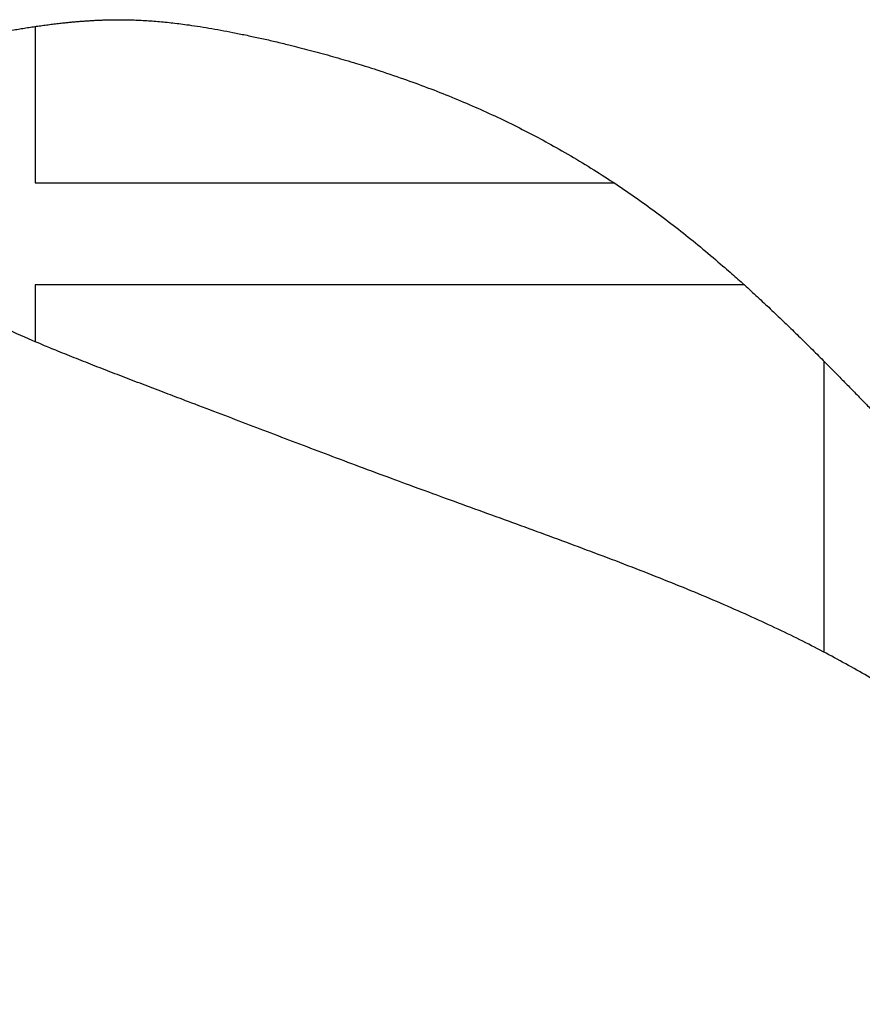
# Model space of a CAD drawing. Header units: inches. Extents: x 18 to 846, y -44 to 561.
# Tile 185 of 256: x 130.27 to 131.91, y 315.55 to 317.47. Entities that reach past the tile are written whole.
import ezdxf

# ---------------------------------------------------------------- set-up
doc = ezdxf.new("R2010")
doc.units = ezdxf.units.IN
doc.header["$LTSCALE"] = 24
doc.header["$MEASUREMENT"] = 0
doc.layers.add('Visible (ANSI)', color=7, linetype='Continuous', lineweight=30)

msp = doc.modelspace()

# ---------------------------------------------------------------- linework, layer by layer
at = {"layer": 'Visible (ANSI)'}
for p, q in [((130.30306, 317.45394), (130.30306, 317.14929)), ((130.30306, 317.14929), (131.43032, 317.14929)), ((131.68311, 316.95117), (130.30306, 316.95117)), ((130.30306, 316.95117), (130.30306, 316.84043)), ((131.83903, 316.23557), (131.83903, 316.80165))]:
    msp.add_line(p, q, dxfattribs=at)
msp.add_open_spline([(127.3164, 313.05579), (127.64007, 312.81261), (127.90319, 312.35143), (129.20505, 311.85109), (130.06674, 311.72359), (131.07829, 311.79079), (131.75373, 312.10126), (132.50247, 312.5412), (132.97757, 313.40541), (133.07728, 313.86298), (133.11764, 314.29212), (133.04277, 315.06629), (132.51984, 315.82794), (132.06049, 316.1031), (131.74609, 316.31311), (131.0133, 316.56137), (130.67964, 316.69669), (130.25955, 316.84951), (130.12772, 316.92643), (129.95565, 317.02658), (129.9213, 317.16943), (129.9406, 317.271), (130.00189, 317.3741), (130.17478, 317.43783), (130.41525, 317.47312), (130.59488, 317.47081), (131.02427, 317.36991), (131.48586, 317.15075), (131.74767, 316.90649), (131.9489, 316.68575), (132.05747, 316.57916)], degree=4, knots=[0, 0, 0, 0, 0, 0.1079907, 0.1547212, 0.2012486, 0.2470921, 0.2940454, 0.3372682, 0.3771175, 0.415859, 0.4549111, 0.4946376, 0.5346615, 0.5743732, 0.6105211, 0.6453864, 0.6772921, 0.7036317, 0.7257064, 0.7440864, 0.761302, 0.7785384, 0.7973558, 0.818035, 0.8427922, 0.8706767, 0.8999369, 0.9306189, 1, 1, 1, 1, 1], dxfattribs=at)

doc.saveas('drawing.dxf')
